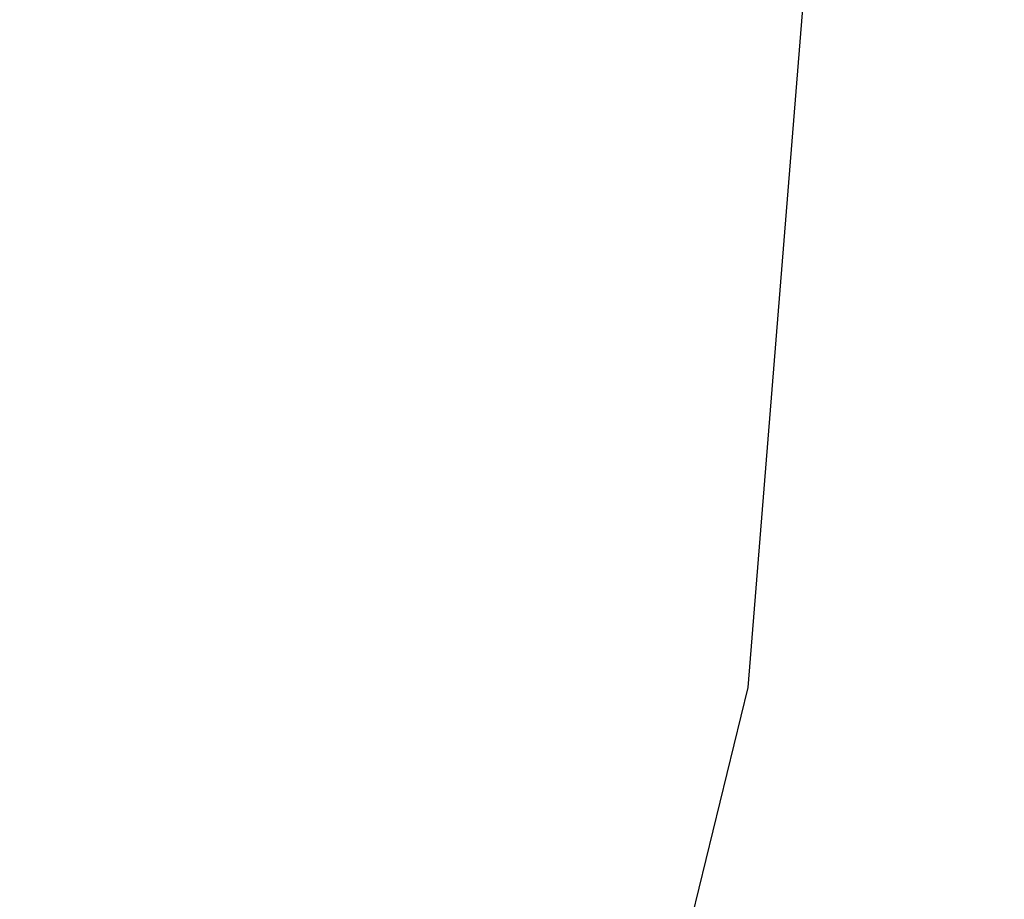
# Paper-space layout '_Isométrica' of a CAD drawing. Header units: millimetres. Extents: x -968 to 537, y -965 to 176.
# Tile 92 of 171: x -617.9 to -616.14, y -524.14 to -522.56. Entities that reach past the tile are written whole.
import ezdxf

# ---------------------------------------------------------------- set-up
doc = ezdxf.new("R2010")
doc.units = ezdxf.units.MM

psp = doc.layouts.new('_Isométrica')

# ---------------------------------------------------------------- linework, layer by layer
at = {"color": 7, "linetype": 'Continuous', "lineweight": 25, "flags": 128}
for points in [[(-616.5956, -523.7605), (-616.4516, -521.9759), (-616.5561, -520.0443)], [(-631.6292, -524.1164), (-631.5141, -524.2454), (-629.9926, -525.779), (-628.4024, -527.0765), (-626.7806, -528.1075), (-625.1653, -528.8477), (-623.5944, -529.2798), (-622.1046, -529.3937), (-620.7309, -529.1867), (-619.5055, -528.6637), (-618.4571, -527.837), (-617.6103, -526.7258), (-616.9849, -525.3563), (-616.5956, -523.7605)]]:
    psp.add_lwpolyline(points, dxfattribs=at)
at = {"color": 7, "linetype": 'Continuous', "lineweight": 25}
psp.add_open_spline([(-773.0094, -522.9173), (-772.4502, -524.3615), (-770.8327, -528.539), (-768.0075, -535.4325), (-764.4753, -543.5782), (-760.755, -551.6789), (-756.8547, -559.725), (-752.7782, -567.7067), (-748.5309, -575.6145), (-744.1178, -583.4389), (-739.5442, -591.1704), (-734.8157, -598.7997), (-729.9379, -606.3175), (-724.9168, -613.7147), (-719.7582, -620.9823), (-714.4683, -628.1116), (-709.0534, -635.0938), (-703.5197, -641.9204), (-697.8739, -648.5831), (-692.1224, -655.0737), (-686.272, -661.3842), (-680.3295, -667.5069), (-674.3017, -673.434), (-668.1956, -679.1583), (-662.0181, -684.6724), (-655.7765, -689.9695), (-649.4777, -695.0426), (-643.1291, -699.8853), (-636.7378, -704.4912), (-630.3113, -708.8541), (-623.8569, -712.968), (-617.382, -716.8273), (-610.8943, -720.4264), (-604.4015, -723.7601), (-597.9114, -726.8232), (-591.4321, -729.611), (-584.9718, -732.1189), (-578.5388, -734.3427), (-572.1418, -736.2787), (-565.7894, -737.9234), (-559.4906, -739.2741), (-553.2545, -740.3282), (-547.0902, -741.0842), (-541.007, -741.5408), (-535.0142, -741.6978), (-529.1206, -741.5556), (-523.3351, -741.1153), (-517.6662, -740.3784), (-512.1211, -739.3484), (-506.7089, -738.0248), (-501.4301, -736.4227), (-496.3138, -734.5025), (-492.9278, -733.107), (-491.2918, -732.2751), (-491.2661, -732.262)], degree=3, knots=[0, 0, 0, 0, 0.010481, 0.030317, 0.05015, 0.06998, 0.089808, 0.109633, 0.129458, 0.149282, 0.169105, 0.18893, 0.208755, 0.228581, 0.24841, 0.268242, 0.288076, 0.307915, 0.327759, 0.347607, 0.367461, 0.387322, 0.407189, 0.427063, 0.446945, 0.466835, 0.486732, 0.506639, 0.526553, 0.546475, 0.566404, 0.58634, 0.606282, 0.626227, 0.646173, 0.666118, 0.686056, 0.705984, 0.725897, 0.745789, 0.765652, 0.785481, 0.805267, 0.825002, 0.844681, 0.864296, 0.883842, 0.903317, 0.92272, 0.942052, 0.96132, 0.98053, 0.999693, 1, 1, 1, 1], dxfattribs=at)

doc.saveas('drawing.dxf')
